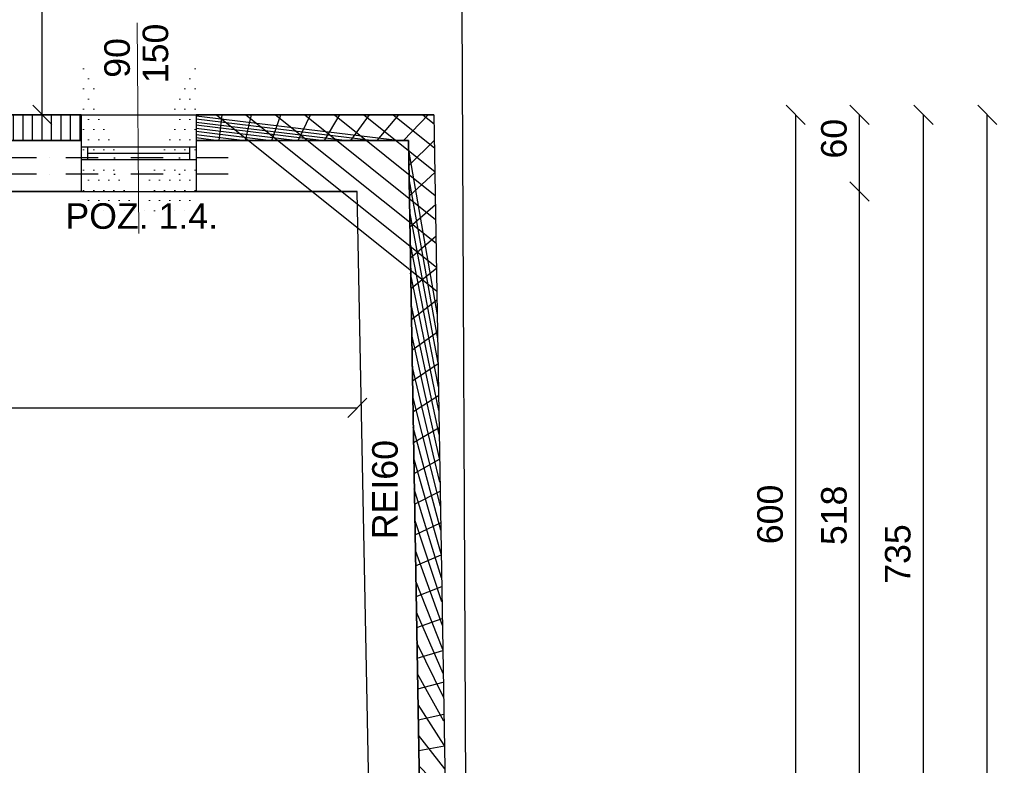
# Model space of a CAD drawing. Header units: millimetres. Extents: x 6528 to 149658, y 3342 to 12852.
# Tile 72 of 122: x 70875 to 71646, y 8097 to 8680. Entities that reach past the tile are written whole.
import ezdxf

# ---------------------------------------------------------------- set-up
doc = ezdxf.new("R2010")
doc.units = ezdxf.units.MM
doc.linetypes.add('DASHDOTX2', pattern=[50.8, 25.4, -12.7, 0, -12.7])
doc.layers.add('R-TAB', color=1, linetype='Continuous')
doc.styles.get("Standard").update_dxf_attribs({"font": 'arial.ttf'})
doc.dimstyles.new('ISO-25', dxfattribs={"dimtxt": 2.5, "dimasz": 2.5, "dimexe": 1.25, "dimexo": 0.625, "dimtad": 1, "dimtxsty": 'Standard', "dimcen": 2.5, "dimadec": 0, "dimazin": 0, "dimtfac": 1, "dimtmove": 0, "dimatfit": 3, "dimfxl": 1, "dimarcsym": 0})
pattern_1 = [(45, (-1177794257.981769, -935731374.6151185), (-11.22532015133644, 11.22532015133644), []), (135, (-1177794257.981769, -935731374.6151185), (-11.22532015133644, -11.22532015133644), [])]

# ---------------------------------------------------------------- blocks, each defined once
blk = doc.blocks.new('_Oblique')
at = {"color": 0, "linetype": 'ByBlock', "lineweight": -2}
blk.add_line((-0.5, -0.5), (0.5, 0.5), dxfattribs=at)
blk = doc.blocks.new('*D2210')
at = {"color": 0, "lineweight": -2, "transparency": 16777216}
blk.add_line((69360.4715971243, 9393.647122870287), (71199.0600048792, 9393.647122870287), dxfattribs=at)
at = {"layer": 'Defpoints', "color": 0, "transparency": 16777216}
for p in [(71199.0600048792, 9393.647122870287), (69360.4715971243, 8605.670604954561), (71199.0600048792, 8605.670604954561)]:
    blk.add_point(p, dxfattribs=at)
at = {"color": 0, "lineweight": -2, "transparency": 16777216, "xscale": 15, "yscale": 15, "zscale": 15, "rotation": 180}
blk.add_blockref('_Oblique', (69360.4715971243, 9393.647122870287), dxfattribs=at)
at = {"color": 0, "lineweight": -2, "transparency": 16777216, "xscale": 15, "yscale": 15, "zscale": 15}
blk.add_blockref('_Oblique', (71199.0600048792, 9393.647122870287), dxfattribs=at)
at = {"color": 0, "transparency": 16777216, "insert": (70221.241278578, 9412.790905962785), "char_height": 20, "attachment_point": 5}
blk.add_mtext('1839', dxfattribs=at)
blk = doc.blocks.new('*D2229')
at = {"color": 0, "lineweight": -2, "transparency": 16777216}
blk.add_line((71532.29249374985, 8545.670604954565), (71532.29249374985, 8605.670604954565), dxfattribs=at)
at = {"layer": 'Defpoints', "color": 0, "transparency": 16777216}
for p in [(71199.06000487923, 8605.670604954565), (71532.29249374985, 8605.670604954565), (71139.074905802, 8545.670604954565)]:
    blk.add_point(p, dxfattribs=at)
at = {"color": 0, "lineweight": -2, "transparency": 16777216, "xscale": 15, "yscale": 15, "zscale": 15}
for p, rotation in [((71532.29249374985, 8605.670604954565), 90), ((71532.29249374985, 8545.670604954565), 270)]:
    blk.add_blockref('_Oblique', p, dxfattribs=dict(at, rotation=rotation))
at = {"color": 0, "transparency": 16777216, "insert": (71512.30248682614, 8586.976621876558), "char_height": 20, "attachment_point": 5, "rotation": 90}
blk.add_mtext('60', dxfattribs=at)
blk = doc.blocks.new('*D2230')
at = {"color": 0, "lineweight": -2, "transparency": 16777216}
blk.add_line((71532.29249613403, 8027.670604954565), (71532.29249613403, 8545.670604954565), dxfattribs=at)
at = {"layer": 'Defpoints', "color": 0, "transparency": 16777216}
for p in [(71139.074905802, 8545.670604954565), (71532.29249613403, 8545.670604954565), (71149.06000440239, 8027.670604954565)]:
    blk.add_point(p, dxfattribs=at)
at = {"color": 0, "lineweight": -2, "transparency": 16777216, "xscale": 15, "yscale": 15, "zscale": 15}
for p, rotation in [((71532.29249613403, 8545.670604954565), 90), ((71532.29249613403, 8027.670604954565), 270)]:
    blk.add_blockref('_Oblique', p, dxfattribs=dict(at, rotation=rotation))
at = {"color": 0, "transparency": 16777216, "insert": (71512.30248682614, 8292.250685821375), "char_height": 20, "attachment_point": 5, "rotation": 90}
blk.add_mtext('518', dxfattribs=at)
blk = doc.blocks.new('*D2273')
at = {"color": 0, "lineweight": -2, "transparency": 16777216}
blk.add_line((70863.06000559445, 9293.647122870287), (70923.06000440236, 9293.647122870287), dxfattribs=at)
at = {"layer": 'Defpoints', "color": 0, "transparency": 16777216}
for p in [(70923.06000440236, 9293.647122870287), (70863.06000559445, 8605.670604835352), (70923.06000440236, 8605.670604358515)]:
    blk.add_point(p, dxfattribs=at)
at = {"color": 0, "lineweight": -2, "transparency": 16777216, "xscale": 15, "yscale": 15, "zscale": 15, "rotation": 180}
blk.add_blockref('_Oblique', (70863.06000559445, 9293.647122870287), dxfattribs=at)
at = {"color": 0, "lineweight": -2, "transparency": 16777216, "xscale": 15, "yscale": 15, "zscale": 15}
blk.add_blockref('_Oblique', (70923.06000440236, 9293.647122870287), dxfattribs=at)
at = {"color": 0, "transparency": 16777216, "insert": (70896.39898698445, 9312.790905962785), "char_height": 20, "attachment_point": 5}
blk.add_mtext('60', dxfattribs=at)
blk = doc.blocks.new('*D2274')
at = {"color": 0, "lineweight": -2, "transparency": 16777216}
blk.add_line((70923.06000440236, 9293.647122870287), (71013.06000344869, 9293.647122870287), dxfattribs=at)
at = {"layer": 'Defpoints', "color": 0, "transparency": 16777216}
for p in [(71013.06000344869, 9293.647122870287), (70923.06000440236, 8605.670604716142), (71013.06000344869, 8605.670604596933)]:
    blk.add_point(p, dxfattribs=at)
at = {"color": 0, "lineweight": -2, "transparency": 16777216, "xscale": 15, "yscale": 15, "zscale": 15, "rotation": 180}
blk.add_blockref('_Oblique', (70923.06000440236, 9293.647122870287), dxfattribs=at)
at = {"color": 0, "lineweight": -2, "transparency": 16777216, "xscale": 15, "yscale": 15, "zscale": 15}
blk.add_blockref('_Oblique', (71013.06000344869, 9293.647122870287), dxfattribs=at)
at = {"color": 0, "transparency": 16777216, "insert": (70967.02812140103, 9312.790905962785), "char_height": 20, "attachment_point": 5}
blk.add_mtext('90', dxfattribs=at)
blk = doc.blocks.new('*D2275')
at = {"color": 0, "lineweight": -2, "transparency": 16777216}
blk.add_line((71013.06000344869, 9293.647122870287), (71199.06000440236, 9293.647122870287), dxfattribs=at)
at = {"layer": 'Defpoints', "color": 0, "transparency": 16777216}
for p in [(71199.06000440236, 9293.647122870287), (71199.06000440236, 8994.992958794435), (71013.06000344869, 8605.67060507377)]:
    blk.add_point(p, dxfattribs=at)
at = {"color": 0, "lineweight": -2, "transparency": 16777216, "xscale": 15, "yscale": 15, "zscale": 15, "rotation": 180}
blk.add_blockref('_Oblique', (71013.06000344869, 9293.647122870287), dxfattribs=at)
at = {"color": 0, "lineweight": -2, "transparency": 16777216, "xscale": 15, "yscale": 15, "zscale": 15}
blk.add_blockref('_Oblique', (71199.06000440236, 9293.647122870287), dxfattribs=at)
at = {"color": 0, "transparency": 16777216, "insert": (71111.2077340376, 9312.790905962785), "char_height": 20, "attachment_point": 5}
blk.add_mtext('186', dxfattribs=at)
blk = doc.blocks.new('*D2282')
at = {"color": 0, "lineweight": -2, "transparency": 16777216}
blk.add_line((70559.06000416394, 9343.647122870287), (71139.06000440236, 9343.647122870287), dxfattribs=at)
at = {"layer": 'Defpoints', "color": 0, "transparency": 16777216}
for p in [(71139.06000440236, 9343.647122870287), (70559.06000416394, 8605.670604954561), (71139.06000440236, 8545.670604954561)]:
    blk.add_point(p, dxfattribs=at)
at = {"color": 0, "lineweight": -2, "transparency": 16777216, "xscale": 15, "yscale": 15, "zscale": 15, "rotation": 180}
blk.add_blockref('_Oblique', (70559.06000416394, 9343.647122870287), dxfattribs=at)
at = {"color": 0, "lineweight": -2, "transparency": 16777216, "xscale": 15, "yscale": 15, "zscale": 15}
blk.add_blockref('_Oblique', (71139.06000440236, 9343.647122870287), dxfattribs=at)
at = {"color": 0, "transparency": 16777216, "insert": (70817.36417429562, 9362.790905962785), "char_height": 20, "attachment_point": 5}
blk.add_mtext('590', dxfattribs=at)
blk = doc.blocks.new('*D2283')
at = {"color": 0, "lineweight": -2, "transparency": 16777216}
blk.add_line((71139.07490580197, 9343.647122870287), (71200.21053307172, 9343.647122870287), dxfattribs=at)
at = {"layer": 'Defpoints', "color": 0, "transparency": 16777216}
for p in [(71200.21053307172, 9343.647122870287), (71200.21053307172, 8925.616082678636), (71139.07490580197, 8545.670604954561)]:
    blk.add_point(p, dxfattribs=at)
at = {"color": 0, "lineweight": -2, "transparency": 16777216, "xscale": 15, "yscale": 15, "zscale": 15, "rotation": 180}
blk.add_blockref('_Oblique', (71139.07490580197, 9343.647122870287), dxfattribs=at)
at = {"color": 0, "lineweight": -2, "transparency": 16777216, "xscale": 15, "yscale": 15, "zscale": 15}
blk.add_blockref('_Oblique', (71200.21053307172, 9343.647122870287), dxfattribs=at)
at = {"color": 0, "transparency": 16777216, "insert": (71171.98734181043, 9362.790905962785), "char_height": 20, "attachment_point": 5}
blk.add_mtext('60', dxfattribs=at)
blk = doc.blocks.new('*D2292')
at = {"color": 0, "lineweight": -2, "transparency": 16777216}
blk.add_line((70559.06000416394, 8376.32476950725), (71139.07490604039, 8376.32476950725), dxfattribs=at)
at = {"layer": 'Defpoints', "color": 0, "transparency": 16777216}
for p in [(70559.06000416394, 8545.670605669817), (71139.07490604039, 8544.898691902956), (71139.07490604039, 8376.32476950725)]:
    blk.add_point(p, dxfattribs=at)
at = {"color": 0, "lineweight": -2, "transparency": 16777216, "xscale": 15, "yscale": 15, "zscale": 15, "rotation": 180}
blk.add_blockref('_Oblique', (70559.06000416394, 8376.32476950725), dxfattribs=at)
at = {"color": 0, "lineweight": -2, "transparency": 16777216, "xscale": 15, "yscale": 15, "zscale": 15}
blk.add_blockref('_Oblique', (71139.07490604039, 8376.32476950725), dxfattribs=at)
at = {"color": 0, "transparency": 16777216, "insert": (70827.41777985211, 8395.468552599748), "char_height": 20, "attachment_point": 5}
blk.add_mtext('590', dxfattribs=at)
blk = doc.blocks.new('*D2407')
at = {"color": 0, "lineweight": -2, "transparency": 16777216}
blk.add_line((71632.2924970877, 7045.670604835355), (71632.2924970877, 8605.670604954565), dxfattribs=at)
at = {"layer": 'Defpoints', "color": 0, "transparency": 16777216}
for p in [(71199.06000487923, 8605.670604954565), (71632.2924970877, 8605.670604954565), (71358.88099830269, 7045.670604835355)]:
    blk.add_point(p, dxfattribs=at)
at = {"color": 0, "lineweight": -2, "transparency": 16777216, "xscale": 15, "yscale": 15, "zscale": 15}
for p, rotation in [((71632.2924970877, 8605.670604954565), 90), ((71632.2924970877, 7045.670604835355), 270)]:
    blk.add_blockref('_Oblique', p, dxfattribs=dict(at, rotation=rotation))
at = {"color": 0, "transparency": 16777216, "insert": (71612.30248682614, 7822.174216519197), "char_height": 20, "attachment_point": 5, "rotation": 90}
blk.add_mtext('1560', dxfattribs=at)
blk = doc.blocks.new('*D2409')
at = {"color": 0, "lineweight": -2, "transparency": 16777216}
blk.add_line((71582.29250328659, 7870.670604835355), (71582.29250328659, 8605.670604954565), dxfattribs=at)
at = {"layer": 'Defpoints', "color": 0, "transparency": 16777216}
for p in [(71199.06000487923, 8605.670604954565), (71582.29250328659, 8605.670604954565), (71224.06000440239, 7870.670604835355)]:
    blk.add_point(p, dxfattribs=at)
at = {"color": 0, "lineweight": -2, "transparency": 16777216, "xscale": 15, "yscale": 15, "zscale": 15}
for p, rotation in [((71582.29250328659, 8605.670604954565), 90), ((71582.29250328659, 7870.670604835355), 270)]:
    blk.add_blockref('_Oblique', p, dxfattribs=dict(at, rotation=rotation))
at = {"color": 0, "transparency": 16777216, "insert": (71562.30248873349, 8261.972181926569), "char_height": 20, "attachment_point": 5, "rotation": 90}
blk.add_mtext('735', dxfattribs=at)
blk = doc.blocks.new('*D2537')
at = {"color": 0, "lineweight": -2, "transparency": 16777216}
blk.add_line((71482.2925123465, 8009.670604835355), (71482.2925123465, 8605.670604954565), dxfattribs=at)
at = {"layer": 'Defpoints', "color": 0, "transparency": 16777216}
for p in [(71199.06000487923, 8605.670604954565), (71482.2925123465, 8605.670604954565), (71224.06000440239, 8009.670604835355)]:
    blk.add_point(p, dxfattribs=at)
at = {"color": 0, "lineweight": -2, "transparency": 16777216, "xscale": 15, "yscale": 15, "zscale": 15}
for p, rotation in [((71482.2925123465, 8605.670604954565), 90), ((71482.2925123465, 8009.670604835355), 270)]:
    blk.add_blockref('_Oblique', p, dxfattribs=dict(at, rotation=rotation))
at = {"color": 0, "transparency": 16777216, "insert": (71462.30249111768, 8292.957534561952), "char_height": 20, "attachment_point": 5, "rotation": 90}
blk.add_mtext('600', dxfattribs=at)
blk = doc.blocks.new('*D2544')
at = {"color": 0, "lineweight": -2, "transparency": 16777216}
blk.add_line((70892.5359548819, 8605.670604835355), (70892.5359548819, 8853.670604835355), dxfattribs=at)
at = {"layer": 'Defpoints', "color": 0, "transparency": 16777216}
for p in [(70734.06000440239, 8853.670604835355), (70892.5359548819, 8853.670604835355), (70923.48286836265, 8605.670604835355)]:
    blk.add_point(p, dxfattribs=at)
at = {"color": 0, "lineweight": -2, "transparency": 16777216, "xscale": 15, "yscale": 15, "zscale": 15}
for p, rotation in [((70892.5359548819, 8853.670604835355), 90), ((70892.5359548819, 8605.670604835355), 270)]:
    blk.add_blockref('_Oblique', p, dxfattribs=dict(at, rotation=rotation))
at = {"color": 0, "transparency": 16777216, "insert": (70870.99307553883, 8748.276445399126), "char_height": 20, "attachment_point": 5, "rotation": 90}
blk.add_mtext('248', dxfattribs=at)
blk = doc.blocks.new('*D2459')
at = {"color": 0, "lineweight": -2, "transparency": 16777216}
blk.add_line((70734.06000440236, 8901.939944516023), (71199.06000440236, 8901.939944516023), dxfattribs=at)
at = {"layer": 'Defpoints', "color": 0, "transparency": 16777216}
for p in [(71199.06000440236, 8901.939944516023), (70734.06000440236, 8853.670604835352), (71199.06000440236, 8605.670604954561)]:
    blk.add_point(p, dxfattribs=at)
at = {"color": 0, "lineweight": -2, "transparency": 16777216, "xscale": 15, "yscale": 15, "zscale": 15, "rotation": 180}
blk.add_blockref('_Oblique', (70734.06000440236, 8901.939944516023), dxfattribs=at)
at = {"color": 0, "lineweight": -2, "transparency": 16777216, "xscale": 15, "yscale": 15, "zscale": 15}
blk.add_blockref('_Oblique', (71199.06000440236, 8901.939944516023), dxfattribs=at)
at = {"color": 0, "transparency": 16777216, "insert": (70971.14387099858, 8921.929943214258), "char_height": 20, "attachment_point": 5}
blk.add_mtext('465', dxfattribs=at)

msp = doc.modelspace()

# ---------------------------------------------------------------- hatches: boundary and pattern name
h = msp.add_hatch()
h.set_pattern_fill('ANSI37', color=256, scale=5)
h.set_pattern_definition(pattern_1)
h.paths.add_polyline_path([(69525.06000440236, 8605.670604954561), (69360.06000440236, 8605.670604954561), (69360.06000440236, 8668.670604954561), (69340.06000440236, 8668.670604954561), (69340.06000440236, 8585.670604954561), (69345.06000440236, 8585.670604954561), (69525.06000440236, 8585.67060507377)])
h.paths.add_polyline_path([(71199.06000440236, 8605.670604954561), (71013.06000440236, 8605.670604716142), (71013.06000440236, 8585.670604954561), (71179.06000440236, 8585.670604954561), (71189.06000440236, 8002.670604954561), (71189.06000440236, 7997.670604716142), (71189.06000440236, 7870.670604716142), (71209.06000440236, 7870.670604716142), (71209.06000440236, 7870.670604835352), (71209.06000440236, 8002.670604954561)])
h.paths.add_polyline_path([(71209.06000440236, 7784.670604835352), (71209.06000392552, 7780.670604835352), (71189.06000440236, 7780.670604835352), (71189.06000440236, 7065.670604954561), (71149.06000440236, 7065.670604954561), (71089.06000464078, 7065.67060507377), (71089.06000464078, 7045.670604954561), (71209.06000440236, 7045.670604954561)])
h = msp.add_hatch()
h.set_pattern_fill('ANSI37', color=256, scale=5)
h.set_pattern_definition(pattern_1)
h.paths.add_polyline_path([(69675.06000440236, 8605.670604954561), (69615.06000440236, 8605.670604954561), (69615.06000440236, 8585.67060507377), (69675.06000440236, 8585.67060507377)])
h.paths.add_polyline_path([(69825.06000440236, 8605.67060507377), (69765.06000440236, 8605.670604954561), (69765.06000440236, 8585.67060507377), (69825.06000440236, 8585.67060507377)])
h.paths.add_polyline_path([(70124.06000440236, 8605.67060507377), (69915.06000440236, 8605.67060507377), (69915.06000440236, 8585.67060519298), (70124.06000440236, 8585.67060507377)])
h.paths.add_polyline_path([(70605.06000440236, 8605.670604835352), (70414.06000440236, 8605.67060507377), (70414.06000440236, 8585.67060507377), (70612.06000440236, 8585.670604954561), (70605.06000440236, 8585.670604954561)])
h.paths.add_polyline_path([(70324.06000440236, 8605.67060507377), (70214.06000440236, 8605.67060507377), (70214.06000440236, 8585.67060507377), (70324.06000440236, 8585.67060507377)])
h.paths.add_polyline_path([(70773.06000440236, 8605.670604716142), (70713.06000440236, 8605.670604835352), (70713.06000440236, 8585.670604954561), (70773.06000440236, 8585.670604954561)])
h.paths.add_polyline_path([(70923.06000440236, 8605.670604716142), (70863.06000440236, 8605.670604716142), (70863.06000440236, 8585.670604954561), (70923.06000440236, 8585.670604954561)])
at = {"lineweight": 0}
h = msp.add_hatch(dxfattribs=at)
h.set_pattern_fill('DOTS', color=256, scale=5)
h.set_pattern_definition([(0, (-1177795488.520526, -935731374.6151187), (3.96875, 7.9375), [0, -7.9375])])
h.paths.add_polyline_path([(70967.26909153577, 8605.670604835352), (70923.06000440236, 8605.670604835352), (70923.06000440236, 8580.670604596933), (70967.48212568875, 8580.670604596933)])
h.paths.add_polyline_path([(71013.06000440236, 8605.670604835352), (70967.26909153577, 8605.670604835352), (70967.48212568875, 8580.670604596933), (71013.06000440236, 8580.670604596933)])
h.paths.add_polyline_path([(71013.06000440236, 8570.670604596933), (70967.56733958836, 8570.670604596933), (70967.78037374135, 8545.670604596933), (71013.06000440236, 8545.670604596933)])
h.paths.add_polyline_path([(70967.56733958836, 8570.670604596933), (70923.06000440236, 8570.670604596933), (70923.06000440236, 8545.670604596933), (70967.78037374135, 8545.670604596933)])

# ---------------------------------------------------------------- linework, layer by layer
for p, q in [((71221.00135796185, 8688.924618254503), (71224.06000440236, 8009.670604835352)), ((70863.06000416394, 8605.670604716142), (70923.06000416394, 8605.670604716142)), ((70923.06000440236, 8605.670604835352), (71013.06000440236, 8605.670604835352)), ((71013.06000440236, 8605.670604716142), (71199.06000440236, 8605.670604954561)), ((70863.06000440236, 8585.670604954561), (70923.06000416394, 8585.670604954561)), ((70923.06000440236, 8580.670604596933), (71013.06000440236, 8580.670604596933)), ((70928.06000440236, 8570.670604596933), (70928.06000440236, 8580.670604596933)), ((71008.06000440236, 8570.670604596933), (71008.06000440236, 8580.670604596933)), ((71013.06000416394, 8585.670604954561), (71179.06000440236, 8585.670604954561)), ((71179.06000440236, 8585.670604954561), (71189.06000440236, 8002.670604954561)), ((70928.06000440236, 8575.670604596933), (71008.06000440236, 8575.670604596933)), ((70923.06000440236, 8570.670604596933), (71013.06000440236, 8570.670604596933)), ((70923.06000440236, 8570.670604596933), (70928.06000440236, 8570.670604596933)), ((70863.06000440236, 8545.670604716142), (70923.06000440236, 8545.670604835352)), ((70923.06000440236, 8545.670604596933), (71013.06000440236, 8545.670604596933)), ((71013.06000440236, 8545.670604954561), (71139.06000440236, 8545.670604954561))]:
    msp.add_line(p, q)
at = {"lineweight": 20}
msp.add_line((70966.65575115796, 8677.647337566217), (70968.06000440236, 8512.855424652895), dxfattribs=at)
at = {"lineweight": 30}
for p, q in [((70923.06000416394, 8605.67060507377), (70863.06000416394, 8605.670604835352)), ((70923.06000440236, 8605.670604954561), (70923.06000440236, 8545.670604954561)), ((71199.06000440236, 8605.670604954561), (71013.06000440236, 8605.67060507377)), ((71013.06000440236, 8605.670604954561), (71013.06000440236, 8545.670604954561)), ((71199.06000440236, 8605.670604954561), (71209.06000440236, 8002.670604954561)), ((70923.06000416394, 8585.670604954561), (70863.06000440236, 8585.670604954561)), ((71179.06000440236, 8585.670604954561), (71013.06000416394, 8585.670604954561)), ((71189.06000440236, 8002.670604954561), (71179.06000440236, 8585.670604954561)), ((70923.06000440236, 8545.670604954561), (70863.06000440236, 8545.670604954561)), ((71139.06000440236, 8545.670604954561), (71013.06000440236, 8545.670604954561)), ((71149.06000440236, 8027.670604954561), (71139.06000440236, 8545.670604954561))]:
    msp.add_line(p, q, dxfattribs=at)
at = {"color": 1, "linetype": 'DASHDOTX2', "lineweight": 30}
for p, q in [((70888.06000464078, 8572.061865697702), (70747.06001274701, 8572.061865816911)), ((71038.06000464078, 8572.061865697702), (70897.06001274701, 8572.061865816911)), ((70888.06000464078, 8559.279342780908), (70747.06001274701, 8559.279342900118)), ((71038.06000464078, 8559.279342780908), (70897.06001274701, 8559.279342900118))]:
    msp.add_line(p, q, dxfattribs=at)

# ---------------------------------------------------------------- texts
at = {"lineweight": 20, "char_height": 20, "attachment_point": 1, "rotation": 89.99999999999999}
for s, insert in [('150', (70971.06663339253, 8630.383068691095)), ('\\pt0;90', (70941.05717175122, 8634.638138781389))]:
    msp.add_mtext_dynamic_manual_height_columns(s, width=37.211574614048, gutter_width=12.5, heights=[0], dxfattribs=dict(at, insert=insert))
at = {"color": 140, "insert": (70910.59539907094, 8536.465171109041), "char_height": 20, "attachment_point": 1}
msp.add_mtext_dynamic_manual_height_columns('POZ. 1.4.', width=221.7822774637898, gutter_width=12.5, heights=[0], dxfattribs=at)
at = {"color": 1, "insert": (71150.72077171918, 8273.56375039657), "char_height": 20, "attachment_point": 1, "rotation": 89.99999999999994}
msp.add_mtext_dynamic_manual_height_columns('REI60', width=37.211574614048, gutter_width=12.5, heights=[0], dxfattribs=at)
at = {"insert": (50139.60131072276, 8323.413713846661), "char_height": 40, "attachment_point": 1}
msp.add_mtext_dynamic_manual_height_columns('\\pi160.3889;STOPA FUNDAMENTOWA POZ. 1.1.\\P\\pi578.41073;1:25', width=1257.258024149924, gutter_width=12.5, heights=[0], dxfattribs=at)
at = {"layer": 'R-TAB', "color": 0, "ltscale": 24, "char_height": 75, "attachment_point": 1}
for s, insert, width in [('\\pi19.57762;PRZEKROJE ŁAW FUNADAMENTOWYCH\\P\\pi938.76248;1:25', (52722.18076848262, 8439.03246203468), 2065.84350681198), ('\\pi21.28194;RAMA ŻELBETOWA POZ. 2.1 \\P\\pi626.57696;1:25', (29157.85479527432, 8368.098488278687), 1441.472483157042)]:
    msp.add_mtext(s, dxfattribs=dict(at, insert=insert, width=width))

# ---------------------------------------------------------------- dimensions: what is measured, and where the dimension line sits
for base, p1, p2, override, picture, middle in [((71199.0600048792, 9393.647122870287), (69360.4715971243, 8605.670604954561), (71199.0600048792, 8605.670604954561), {"dimtxt": 20, "dimasz": 15, "dimdec": 0, "dimblk1": 'Oblique', "dimblk2": 'Oblique', "dimsah": 1, "dimse1": 1, "dimse2": 1, "dimtmove": 2}, '*D2210', (70221.241278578, 9412.790905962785)), ((70923.06000440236, 9293.647122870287), (70863.06000559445, 8605.670604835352), (70923.06000440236, 8605.670604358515), {"dimtxt": 20, "dimasz": 15, "dimblk1": 'Oblique', "dimblk2": 'Oblique', "dimsah": 1, "dimse1": 1, "dimse2": 1, "dimtmove": 2}, '*D2273', (70896.39898698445, 9312.790905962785)), ((71013.06000344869, 9293.647122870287), (70923.06000440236, 8605.670604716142), (71013.06000344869, 8605.670604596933), {"dimtxt": 20, "dimasz": 15, "dimblk1": 'Oblique', "dimblk2": 'Oblique', "dimsah": 1, "dimse1": 1, "dimse2": 1, "dimtmove": 2}, '*D2274', (70967.02812140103, 9312.790905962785)), ((71199.06000440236, 9293.647122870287), (71013.06000344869, 8605.67060507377), (71199.06000440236, 8994.992958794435), {"dimtxt": 20, "dimasz": 15, "dimblk1": 'Oblique', "dimblk2": 'Oblique', "dimsah": 1, "dimse1": 1, "dimse2": 1, "dimtmove": 2}, '*D2275', (71111.2077340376, 9312.790905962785)), ((71199.06000440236, 8901.939944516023), (70734.06000440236, 8853.670604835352), (71199.06000440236, 8605.670604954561), {"dimtxt": 20, "dimasz": 15, "dimblk1": 'Oblique', "dimblk2": 'Oblique', "dimsah": 1, "dimse1": 1, "dimse2": 1, "dimtmove": 2}, '*D2459', (70971.14387099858, 8921.929943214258))]:
    dim = msp.add_linear_dim(base=base, p1=p1, p2=p2, dimstyle='ISO-25', override=override)
    dim.commit()
    dim.dimension.update_dxf_attribs({"geometry": picture, "text_midpoint": middle, "dimtype": 160})
for base, p1, p2, text, picture, middle in [((71139.06000440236, 9343.647122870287), (70559.06000416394, 8605.670604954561), (71139.06000440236, 8545.670604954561), '590', '*D2282', (70817.36417429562, 9362.790905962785)), ((71200.21053307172, 9343.647122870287), (71139.07490580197, 8545.670604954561), (71200.21053307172, 8925.616082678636), '60', '*D2283', (71171.98734181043, 9362.790905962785)), ((71139.07490604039, 8376.32476950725), (70559.06000416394, 8545.670605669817), (71139.07490604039, 8544.898691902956), '590', '*D2292', (70827.41777985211, 8395.468552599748))]:
    dim = msp.add_linear_dim(base=base, p1=p1, p2=p2, text=text, dimstyle='ISO-25', override={"dimtxt": 20, "dimasz": 15, "dimdec": 0, "dimblk1": 'Oblique', "dimblk2": 'Oblique', "dimsah": 1, "dimse1": 1, "dimse2": 1, "dimtmove": 2})
    dim.commit()
    dim.dimension.update_dxf_attribs({"geometry": picture, "text_midpoint": middle, "dimtype": 160})
for base, p1, p2, text, picture, middle in [((70892.5359548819, 8853.670604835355), (70923.48286836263, 8605.670604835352), (70734.06000440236, 8853.670604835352), '248', '*D2544', (70870.99307553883, 8748.276445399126)), ((71482.2925123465, 8605.670604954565), (71224.06000440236, 8009.670604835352), (71199.0600048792, 8605.670604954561), '600', '*D2537', (71462.30249111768, 8292.957534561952)), ((71532.29249613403, 8545.670604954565), (71149.06000440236, 8027.670604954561), (71139.07490580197, 8545.670604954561), '518', '*D2230', (71512.30248682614, 8292.250685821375))]:
    dim = msp.add_linear_dim(base=base, p1=p1, p2=p2, angle=90, text=text, dimstyle='ISO-25', override={"dimtxt": 20, "dimasz": 15, "dimblk1": 'Oblique', "dimblk2": 'Oblique', "dimsah": 1, "dimse1": 1, "dimse2": 1, "dimtmove": 2})
    dim.commit()
    dim.dimension.update_dxf_attribs({"geometry": picture, "text_midpoint": middle, "dimtype": 160})
for base, p1, picture, middle in [((71532.29249374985, 8605.670604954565), (71139.07490580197, 8545.670604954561), '*D2229', (71512.30248682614, 8586.976621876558)), ((71632.2924970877, 8605.670604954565), (71358.88099830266, 7045.670604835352), '*D2407', (71612.30248682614, 7822.174216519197)), ((71582.29250328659, 8605.670604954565), (71224.06000440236, 7870.670604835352), '*D2409', (71562.30248873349, 8261.972181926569))]:
    dim = msp.add_linear_dim(base=base, p1=p1, p2=(71199.0600048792, 8605.670604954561), angle=90, dimstyle='ISO-25', override={"dimtxt": 20, "dimasz": 15, "dimblk1": 'Oblique', "dimblk2": 'Oblique', "dimsah": 1, "dimse1": 1, "dimse2": 1, "dimtmove": 2})
    dim.commit()
    dim.dimension.update_dxf_attribs({"geometry": picture, "text_midpoint": middle, "dimtype": 160})

doc.saveas('drawing.dxf')
